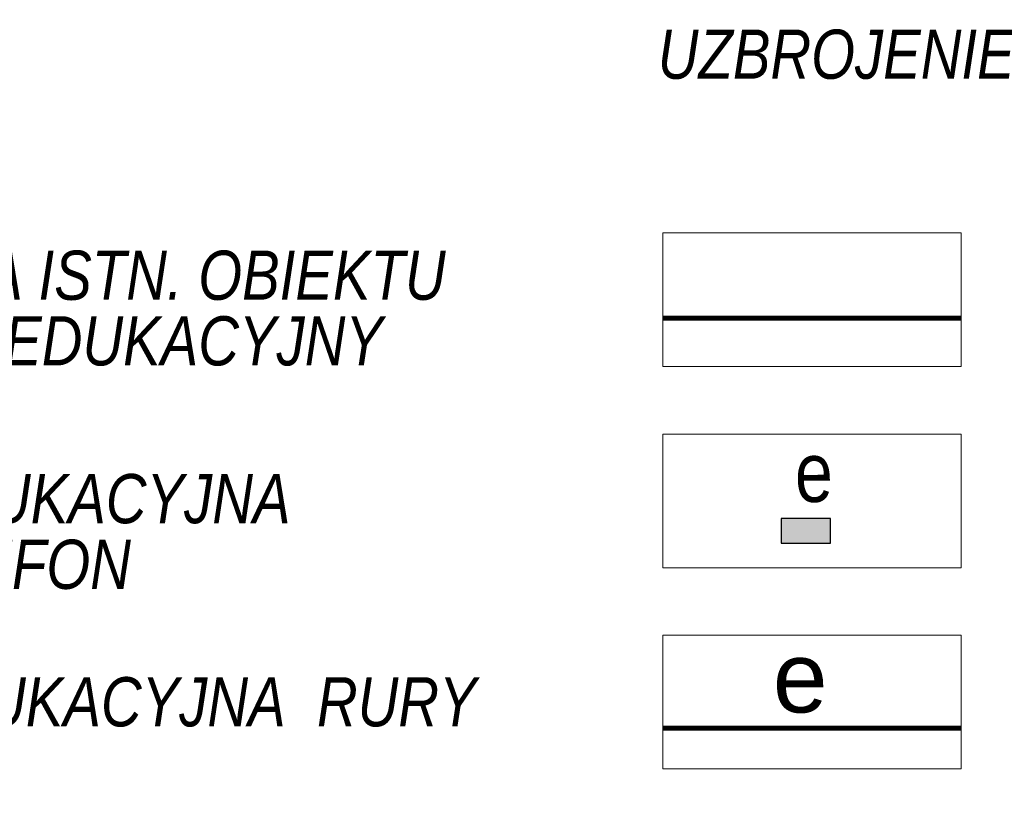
# Model space of a CAD drawing. Header units: inches. Extents: x -32 to 818, y -661 to 218.
# Tile 85 of 256: x 516 to 534, y 11 to 25. Entities that reach past the tile are written whole.
import ezdxf
from ezdxf.lldxf.tags import DXFTag

# ---------------------------------------------------------------- set-up
doc = ezdxf.new("R2010")
doc.units = ezdxf.units.IN
doc.header["$LTSCALE"] = 0.01
doc.header["$MEASUREMENT"] = 0
doc.linetypes.add('DASHED', pattern=[0.75, 0.5, -0.25])
for name, color, linetype, lineweight in [('_at_zabawki edukacyjne', 51, 'Continuous', 5), ('_at_zabawki_', 240, 'Continuous', 5), ('_LOBO-cienka', 1, 'Continuous', 5), ('GULWOO', 7, 'Continuous', 5)]:
    doc.layers.add(name, color=color, linetype=linetype, lineweight=lineweight)
doc.styles.add('ARIAL', font='arial.ttf', dxfattribs={"height": 1})
doc.styles.get("Standard").update_dxf_attribs({"font": 'ARIALN.TTF'})
doc.styles.add('TECH', font='SIMPLEX.SHX')
tags = doc.linetypes.add('DASH', pattern=[15, 10, -5]).pattern_tags.tags
tags[6:7] = [DXFTag(74, 4), DXFTag(75, 0), DXFTag(340, '0'), DXFTag(46, 0.0), DXFTag(50, 0.0), DXFTag(44, 0.0), DXFTag(45, 0.0)]
tags[4:5] = [DXFTag(74, 4), DXFTag(75, 0), DXFTag(340, '0'), DXFTag(46, 0.0), DXFTag(50, 0.0), DXFTag(44, 0.0), DXFTag(45, 0.0)]

msp = doc.modelspace()

# ---------------------------------------------------------------- hatches: boundary and pattern name
at = {"layer": '_LOBO-cienka', "linetype": 'DASHED', "ltscale": 65, "true_color": 0xd12118}
h = msp.add_hatch(color=22, dxfattribs=at)
h.dxf.hatch_style = 1
h.paths.add_polyline_path([(529.938, 15.59), (530.838, 15.591), (530.837, 16.041), (529.937, 16.04)])

# ---------------------------------------------------------------- linework, layer by layer
at = {"layer": '_LOBO-cienka', "color": 243, "linetype": 'Continuous'}
for points in [[(527.77, 21.267), (533.228, 21.267), (533.228, 18.822), (527.77, 18.822)], [(527.77, 17.587), (533.228, 17.587), (533.228, 15.142), (527.77, 15.142)], [(527.77, 13.907), (533.228, 13.907), (533.228, 11.462), (527.77, 11.462)]]:
    msp.add_lwpolyline(points, close=True, dxfattribs=at)
at = {"layer": '_LOBO-cienka', "color": 22, "ltscale": 100, "true_color": 0xd12118, "const_width": 0.09}
msp.add_lwpolyline([(527.77, 19.706), (533.228, 19.706)], dxfattribs=at)
at = {"layer": '_LOBO-cienka', "lineweight": 30, "ltscale": 5}
msp.add_lwpolyline([(529.938, 15.59), (530.838, 15.591), (530.837, 16.041), (529.937, 16.04)], close=True, dxfattribs=at)
at = {"layer": 'GULWOO', "color": 22, "linetype": 'DASH', "ltscale": 10, "true_color": 0xd12118, "const_width": 0.09}
msp.add_lwpolyline([(527.77, 12.206), (533.228, 12.206)], dxfattribs=at)

# ---------------------------------------------------------------- texts
at = {"layer": '_at_zabawki edukacyjne', "linetype": 'Continuous', "char_height": 0.9, "width": 18.04907, "attachment_point": 1, "style": 'ARIAL'}
for s, insert in [('\\pxsm0.8;{\\fArial Narrow|b0|i1|c238|p34;ZABAWKA EDUKACYJNA \\PGŁUCHY TELEFON}', (508.704, 16.855)), ('\\pxsm0.8;{\\fArial Narrow|b0|i1|c238|p34;ZABAWKA EDUKACYJNA  RURY DESZCZOWE}', (508.615, 13.14))]:
    msp.add_mtext(s, dxfattribs=dict(at, insert=insert))
at = {"layer": '_at_zabawki_', "linetype": 'Continuous', "char_height": 0.9, "attachment_point": 1, "style": 'ARIAL'}
for s, insert, width in [('\\pxsm0.8;{\\fArial Narrow|b0|i1|c238|p34;UZBROJENIE DZIAŁKI}', (527.678, 24.983), 23.0668), ('\\pxsm0.8;{\\fArial Narrow|b0|i1|c238|p34;PRZEBUDOWA ISTN. OBIEKTU         NA LABIRYNT EDUKACYJNY}', (508.677, 20.941), 17.60867)]:
    msp.add_mtext(s, dxfattribs=dict(at, insert=insert, width=width))
at = {"layer": '_LOBO-cienka', "color": 22, "linetype": 'DASHED', "ltscale": 65, "insert": (530.184, 17.431), "char_height": 1.08874, "width": 734.8264, "attachment_point": 1, "rotation": 0.368}
msp.add_mtext('{\\fArial Narrow|b0|i0|c238|p34;e}', dxfattribs=at)
at = {"layer": '_LOBO-cienka', "color": 22, "linetype": 'DASHED', "ltscale": 65, "true_color": 0xd12118, "insert": (529.782, 13.131), "char_height": 1.29163, "attachment_point": 4, "style": 'TECH'}
msp.add_mtext('{\\fArial|b0|i0|c238|p34;e}', dxfattribs=at)

doc.saveas('drawing.dxf')
